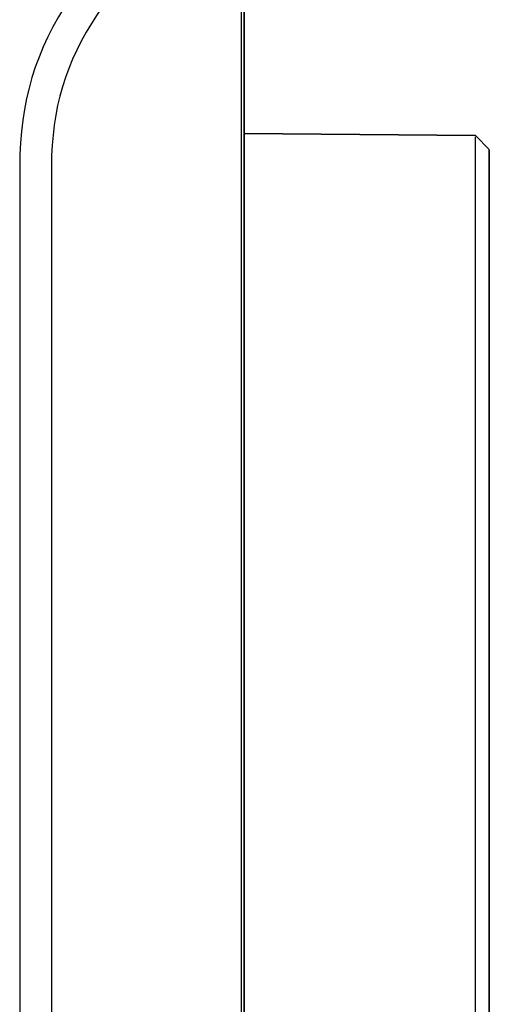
# Model space of a CAD drawing. Extents: x 68 to 125, y 76 to 211.
# Tile 35 of 89: x 108 to 125, y 128 to 164. Entities that reach past the tile are written whole.
import ezdxf

# ---------------------------------------------------------------- set-up
doc = ezdxf.new("R2010")
doc.units = 0
doc.layers.add('MAKE2D___U_53EF_U_89C1_U_0', color=7, linetype='CONTINUOUS')

msp = doc.modelspace()

# ---------------------------------------------------------------- linework, layer by layer
at = {"layer": 'MAKE2D___U_53EF_U_89C1_U_0', "color": 7}
for points, knots in [([(116.518, 174.997), (116.518, 174.997), (116.518, 76.012), (116.518, 76.012), (116.518, 76.012), (116.518, 174.997), (116.518, 174.997)], [0, 0, 0, 0, 1, 1, 1, 2, 2, 2, 2]), ([(114.902, 79.365), (113.343, 81.721), (111.783, 84.077), (110.224, 86.433), (108.942, 88.369), (108.371, 90.269), (108.371, 92.59), (108.371, 114.533), (108.371, 136.476), (108.371, 158.419), (108.371, 160.74), (108.942, 162.64), (110.224, 164.576), (111.783, 166.932), (113.343, 169.288), (114.902, 171.644), (115.117, 171.969), (115.3, 172.201), (115.465, 172.38), (115.629, 172.558), (115.775, 172.683), (115.904, 172.757), (116.033, 172.831), (116.145, 172.855), (116.233, 172.81), (116.277, 172.787), (116.315, 172.748), (116.345, 172.684), (116.375, 172.62), (116.396, 172.532), (116.401, 172.395), (116.408, 172.212), (116.414, 172.029), (116.421, 171.846), (116.421, 140.952), (116.421, 110.057), (116.421, 79.163), (116.414, 78.98), (116.408, 78.797), (116.401, 78.614), (116.396, 78.477), (116.375, 78.389), (116.345, 78.325), (116.315, 78.261), (116.277, 78.222), (116.233, 78.199), (116.145, 78.154), (116.033, 78.178), (115.904, 78.252), (115.775, 78.326), (115.629, 78.451), (115.465, 78.629), (115.3, 78.808), (115.117, 79.041), (114.902, 79.365)], [0, 0, 0, 0, 1, 1, 1, 2, 2, 2, 3, 3, 3, 4, 4, 4, 5, 5, 5, 6, 6, 6, 7, 7, 7, 8, 8, 8, 9, 9, 9, 10, 10, 10, 11, 11, 11, 12, 12, 12, 13, 13, 13, 14, 14, 14, 15, 15, 15, 16, 16, 16, 17, 17, 17, 18, 18, 18, 18]), ([(116.421, 171.846), (114.676, 169.21), (112.931, 166.574), (111.186, 163.938), (110.038, 162.203), (109.525, 160.5), (109.525, 158.419), (109.525, 136.476), (109.525, 114.533), (109.525, 92.59), (109.525, 90.509), (110.038, 88.806), (111.186, 87.071), (112.931, 84.435), (114.676, 81.799), (116.421, 79.163)], [0, 0, 0, 0, 1, 1, 1, 2, 2, 2, 3, 3, 3, 4, 4, 4, 5, 5, 5, 5]), ([(124.925, 159.531), (124.925, 159.531), (116.525, 159.605), (116.525, 159.605), (116.525, 159.605), (124.925, 159.531), (124.925, 159.531)], [0, 0, 0, 0, 1, 1, 1, 2, 2, 2, 2]), ([(124.925, 159.531), (124.925, 159.531), (125.425, 159.027), (125.425, 159.027), (125.425, 159.027), (124.925, 159.531), (124.925, 159.531)], [0, 0, 0, 0, 1, 1, 1, 2, 2, 2, 2]), ([(124.926, 91.517), (124.927, 91.543), (124.927, 91.581), (124.927, 91.63), (124.927, 91.68), (124.927, 91.74), (124.927, 91.807), (124.927, 91.875), (124.927, 91.951), (124.926, 92.03), (124.926, 92.11), (124.926, 92.194), (124.925, 92.278), (124.925, 114.429), (124.925, 136.58), (124.925, 158.731), (124.926, 158.815), (124.926, 158.899), (124.926, 158.978), (124.927, 159.058), (124.927, 159.133), (124.927, 159.201), (124.927, 159.269), (124.927, 159.329), (124.927, 159.378), (124.927, 159.427), (124.927, 159.466), (124.926, 159.492)], [0, 0, 0, 0, 1, 1, 1, 2, 2, 2, 3, 3, 3, 4, 4, 4, 5, 5, 5, 6, 6, 6, 7, 7, 7, 8, 8, 8, 9, 9, 9, 9]), ([(125.425, 159.012), (125.425, 159.003), (125.425, 158.988), (125.425, 158.97), (125.425, 158.952), (125.425, 158.93), (125.425, 158.905), (125.425, 158.88), (125.425, 158.852), (125.425, 158.823), (125.425, 158.793), (125.425, 158.762), (125.425, 158.731), (125.425, 158.762), (125.425, 158.793), (125.425, 158.823), (125.425, 158.852), (125.425, 158.88), (125.425, 158.905), (125.425, 158.93), (125.425, 158.952), (125.425, 158.97), (125.425, 158.988), (125.425, 159.003), (125.425, 159.012)], [0, 0, 0, 0, 1, 1, 1, 2, 2, 2, 3, 3, 3, 4, 4, 4, 5, 5, 5, 6, 6, 6, 7, 7, 7, 8, 8, 8, 8]), ([(125.425, 158.731), (125.425, 158.731), (125.425, 92.278), (125.425, 92.278), (125.425, 92.278), (125.425, 158.731), (125.425, 158.731)], [0, 0, 0, 0, 1, 1, 1, 2, 2, 2, 2])]:
    msp.add_open_spline(points, degree=3, knots=knots, dxfattribs=at)

doc.saveas('drawing.dxf')
